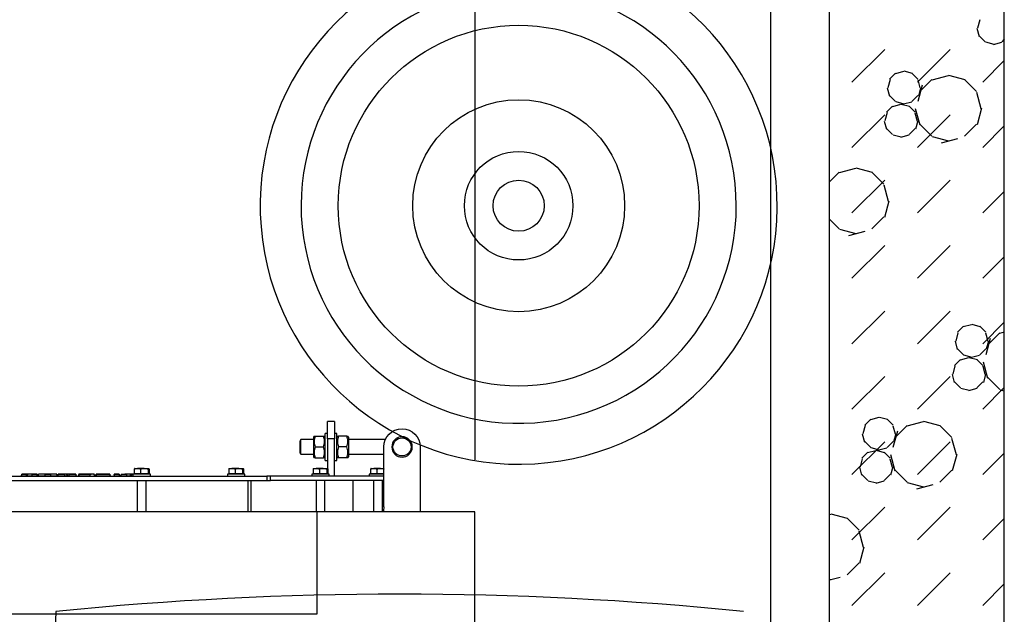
# Model space of a CAD drawing. Header units: millimetres. Extents: x 226749 to 325316, y -44191 to 40236.
# Tile 82 of 164: x 294236 to 295588, y 6955 to 7771. Entities that reach past the tile are written whole.
import ezdxf

# ---------------------------------------------------------------- set-up
doc = ezdxf.new("R2010")
doc.units = ezdxf.units.MM
doc.header["$LTSCALE"] = 100
doc.linetypes.add('DASHED', pattern=[19.05, 12.7, -6.35])
doc.layers.add('K_URZĄDZENIA', color=4, linetype='Continuous')
doc.layers.add('WYBIEG NA CZYSZCZENIE', color=2, linetype='Continuous')

# ---------------------------------------------------------------- blocks, each defined once
blk = doc.blocks.new('KOCIOŁ_RZUT')
at = {"layer": 'K_URZĄDZENIA'}
for p, q in [((136447.9, 71443.9), (132755.9, 71443.9)), ((132755.9, 71443.9), (132755.9, 71227.5)), ((132666.9, 71368.9), (132755.9, 71368.9)), ((132656.9, 71321), (132656.9, 71270.4)), ((132749.1, 71318.9), (132666.9, 71318.9)), ((132676.9, 71270.4), (132676.9, 71318.9)), ((132696.4, 71314.5), (132696.4, 71318.9)), ((132704, 71318.9), (132704, 71314.5)), ((132704.4, 71318.9), (132704.4, 71315.5)), ((132706.9, 71318.9), (132706.9, 71163.2)), ((132712.9, 71318.9), (132712.9, 71163.2)), ((132755.9, 71316.9), (132712.9, 71316.9)), ((132696.4, 71314.5), (132696.4, 71305.1)), ((132696.4, 71301.4), (132696.4, 71305.1)), ((132697.2, 71309.5), (132704, 71309.5)), ((132704, 71314.5), (132704, 71309.5)), ((132704, 71309.5), (132704, 71305.1)), ((132704, 71305.1), (132704, 71300.7)), ((132704.4, 71315.5), (132704.4, 71298.9)), ((132712.9, 71304.9), (132755.9, 71304.9)), ((132697.2, 71300.7), (132704, 71300.7)), ((132704, 71301.4), (132704.4, 71301.4)), ((132704.4, 71298.9), (132706.9, 71298.9)), ((132755.9, 71276.9), (132712.9, 71276.9)), ((132653.4, 71270.4), (132651.9, 71269.5)), ((132651.9, 71268.2), (132651.9, 71256.6)), ((132653.4, 71270.4), (132680.4, 71270.4)), ((132666.9, 71268.2), (132666.9, 71256.6)), ((132681.9, 71269.5), (132680.4, 71270.4)), ((132681.9, 71268.2), (132681.9, 71256.6)), ((132631.9, 71251.4), (132631.9, 71241.4)), ((132631.9, 71251.4), (132655.8, 71251.4)), ((132648.4, 71254.4), (132648.4, 71251.4)), ((132685.4, 71254.4), (132648.4, 71254.4)), ((132651.9, 71255.2), (132653.4, 71254.4)), ((132655.8, 71251.4), (132655.8, 71241.4)), ((132706.9, 71251.4), (132655.8, 71251.4)), ((132680.4, 71254.4), (132681.9, 71255.2)), ((132685.4, 71251.4), (132685.4, 71254.4)), ((132655.8, 71241.4), (132631.9, 71241.4)), ((132648.4, 71241.4), (132648.4, 71238.4)), ((132685.4, 71238.4), (132648.4, 71238.4)), ((132653.4, 71238.4), (132651.9, 71237.5)), ((132651.9, 71224.6), (132651.9, 71236.2)), ((132655.8, 71241.4), (132696.5, 71241.4)), ((132666.9, 71224.6), (132666.9, 71236.2)), ((132681.9, 71237.5), (132680.4, 71238.4)), ((132681.9, 71224.6), (132681.9, 71236.2)), ((132685.4, 71238.4), (132685.4, 71241.4)), ((132696.4, 71235.5), (132696.4, 71241.3)), ((132696.4, 71235.5), (132696.4, 71226.1)), ((132697.2, 71242), (132704, 71242)), ((132697.2, 71240.6), (132704, 71240.6)), ((132704, 71242), (132704, 71241.3)), ((132704, 71241.4), (132704.4, 71241.4)), ((132704.4, 71241.4), (132704, 71241.4)), ((132704, 71241.3), (132704, 71240.6)), ((132704, 71240.6), (132704, 71235.5)), ((132704, 71235.5), (132704, 71230.4)), ((132706.9, 71243.9), (132704.4, 71243.9)), ((132704.4, 71243.9), (132704.4, 71236.5)), ((132704.4, 71236.5), (132704.4, 71219.9)), ((132755.9, 71237.9), (132712.9, 71237.9)), ((132651.9, 71223.2), (132653.4, 71222.4)), ((132653.4, 71222.4), (132680.4, 71222.4)), ((132656.9, 71222.4), (132656.9, 71205)), ((132676.9, 71205), (132676.9, 71222.4)), ((132680.4, 71222.4), (132681.9, 71223.2)), ((132696.4, 71222.4), (132696.4, 71226.1)), ((132697.2, 71230.4), (132704, 71230.4)), ((132697.2, 71221.7), (132704, 71221.7)), ((132704, 71230.4), (132704, 71226.1)), ((132704, 71226.1), (132704, 71221.7)), ((132704, 71222.4), (132704.4, 71222.4)), ((132712.9, 71225.9), (132755.9, 71225.9)), ((132895.9, 71227.5), (132755.9, 71227.5)), ((132755.9, 71227.5), (132755.9, 69835.3)), ((132895.9, 69835.3), (132895.9, 71227.5)), ((132704.4, 71219.9), (132706.9, 71219.9)), ((132656.9, 71205), (132658.4, 71203.9)), ((132676.9, 71205), (132656.9, 71205)), ((132675.4, 71203.9), (132658.4, 71203.9)), ((132675.4, 71203.9), (132676.9, 71205)), ((132712.9, 71163.2), (132706.9, 71163.2)), ((132706.9, 71163.2), (132706.9, 71158.4)), ((132706.9, 71158.4), (132712.9, 71158.4)), ((132706.9, 70553.4), (132706.9, 71158.4)), ((132712.9, 71158.4), (132712.9, 71163.2)), ((132712.9, 70553.4), (132712.9, 71158.4)), ((132706.9, 71128.1), (132704.4, 71128.1)), ((132704.4, 71128.1), (132704.4, 71120.7)), ((132755.9, 71136.9), (132712.9, 71136.9)), ((132755.9, 71132.8), (132712.9, 71132.8)), ((132696.4, 71119.8), (132696.4, 71125.6)), ((132696.4, 71119.8), (132696.4, 71110.4)), ((132697.2, 71126.3), (132704, 71126.3)), ((132697.2, 71124.8), (132704, 71124.8)), ((132697.2, 71114.7), (132704, 71114.7)), ((132704, 71126.3), (132704, 71125.6)), ((132704.4, 71125.6), (132704, 71125.6)), ((132704, 71125.6), (132704, 71124.8)), ((132704, 71124.8), (132704, 71119.8)), ((132704, 71119.8), (132704, 71114.7)), ((132704, 71114.7), (132704, 71110.4)), ((132704.4, 71120.7), (132704.4, 71104.1)), ((132696.4, 71106.6), (132696.4, 71110.4)), ((132697.2, 71106), (132704, 71106)), ((132704, 71110.4), (132704, 71106)), ((132704, 71106.6), (132704.4, 71106.6)), ((132704.4, 71104.1), (132706.9, 71104.1)), ((132696.4, 70990), (132696.4, 70995.8)), ((132697.2, 70996.5), (132704, 70996.5)), ((132697.2, 70995.1), (132704, 70995.1)), ((132704, 70996.5), (132704, 70995.8)), ((132704.4, 70995.9), (132704, 70995.9)), ((132704, 70995.8), (132704, 70995.1)), ((132704, 70995.1), (132704, 70990)), ((132706.9, 70998.4), (132704.4, 70998.4)), ((132704.4, 70998.4), (132704.4, 70991)), ((132755.9, 70992.4), (132712.9, 70992.4)), ((132696.4, 70990), (132696.4, 70980.6)), ((132696.4, 70976.9), (132696.4, 70980.6)), ((132697.2, 70985), (132704, 70985)), ((132704, 70990), (132704, 70985)), ((132704, 70985), (132704, 70980.6)), ((132704, 70980.6), (132704, 70976.2)), ((132704.4, 70991), (132704.4, 70974.4)), ((132712.9, 70980.4), (132755.9, 70980.4)), ((132697.2, 70976.2), (132704, 70976.2)), ((132704, 70976.9), (132704.4, 70976.9)), ((132704.2, 70976.9), (132704.2, 70972.8)), ((132704.2, 70972.4), (132706.8, 70971.8)), ((132704.2, 70971.6), (132706.8, 70971.6)), ((132706.8, 70971.6), (132704.2, 70971.3)), ((132706.8, 70971.5), (132704.2, 70970.8)), ((132704.2, 70970.4), (132704.2, 70963.2)), ((132704.4, 70974.4), (132706.9, 70974.4)), ((132706.8, 70966.4), (132704.5, 70966)), ((132704.5, 70966), (132704.5, 70958.4)), ((132706.8, 70974.4), (132706.8, 70971.8)), ((132706.8, 70973), (132706.9, 70973)), ((132706.8, 70971.5), (132706.8, 70971.6)), ((132706.8, 70971.6), (132706.8, 70971.6)), ((132706.8, 70970.3), (132706.9, 70970.3)), ((132706.8, 70966.4), (132706.8, 70957.3)), ((132706.8, 70965.5), (132706.9, 70965.5)), ((132704.2, 70955.7), (132704.2, 70948.8)), ((132706.8, 70957.3), (132704.5, 70958.4)), ((132706.8, 70956.3), (132704.5, 70955.7)), ((132704.5, 70955.7), (132704.5, 70948.8)), ((132706.8, 70959.8), (132706.9, 70959.8)), ((132706.8, 70956.3), (132706.8, 70948.2)), ((132706.8, 70954.8), (132706.9, 70954.8)), ((132704.2, 70942.9), (132704.2, 70926.5)), ((132704.5, 70948.8), (132706.8, 70948.2)), ((132706.8, 70943.5), (132704.5, 70942.9)), ((132704.5, 70942.9), (132704.5, 70924.2)), ((132706.8, 70949.7), (132706.9, 70949.7)), ((132706.8, 70943.5), (132706.8, 70923.6)), ((132706.8, 70942), (132706.9, 70942)), ((132704.2, 70936.5), (132704.2, 70926.5)), ((132704.2, 70926.5), (132704.2, 70923.8)), ((132704.3, 70926.5), (132704.2, 70926.5)), ((132704.2, 70926.5), (132704.2, 70926.5)), ((132704.3, 70924.3), (132704.3, 70936.5)), ((132706.8, 70923.6), (132704.5, 70924.2)), ((132706.8, 70925.1), (132706.9, 70925.1)), ((132706.8, 70924.6), (132706.9, 70924.6)), ((132706.8, 70923.1), (132704.2, 70923.8)), ((132706.8, 70922), (132704.2, 70921.3)), ((132704.2, 70920.3), (132704.2, 70900.9)), ((132704.3, 70914.5), (132704.2, 70914.5)), ((132706.8, 70923.6), (132706.8, 70923.1)), ((132706.8, 70920.4), (132706.9, 70920.4)), ((132706.8, 70915.5), (132706.9, 70915.5)), ((132704.2, 70906.2), (132704.3, 70906.2)), ((132706.8, 70901.3), (132706.9, 70901.3)), ((132704.2, 70896.2), (132704.2, 70890.3)), ((132704.2, 70890.3), (132704.2, 70890.3)), ((132704.2, 70889.9), (132704.2, 70884)), ((132704.2, 70884.3), (132706.8, 70884.1)), ((132706.8, 70884), (132704.2, 70883.7)), ((132704.2, 70884), (132704.2, 70878.3)), ((132704.2, 70884), (132706.8, 70884)), ((132706.8, 70896.8), (132704.5, 70896.1)), ((132706.8, 70896.8), (132704.5, 70896.2)), ((132704.5, 70896.1), (132704.5, 70887)), ((132706.8, 70886.6), (132704.5, 70887)), ((132706.8, 70896.8), (132706.8, 70896.8)), ((132706.8, 70896.8), (132706.8, 70886.6)), ((132706.8, 70895.3), (132706.9, 70895.3)), ((132706.8, 70895.3), (132706.9, 70895.3)), ((132706.8, 70887.6), (132706.9, 70887.6)), ((132706.8, 70886.6), (132706.8, 70884.1)), ((132706.8, 70885.4), (132706.9, 70885.4)), ((132706.8, 70884), (132706.8, 70884.1)), ((132706.8, 70884), (132706.8, 70881.4)), ((132706.8, 70884), (132706.8, 70884)), ((132704.2, 70877.7), (132704.2, 70871.8)), ((132704.2, 70877.7), (132704.2, 70877.7)), ((132706.8, 70881.4), (132704.5, 70881)), ((132704.5, 70881), (132704.5, 70871.8)), ((132706.8, 70871.2), (132704.5, 70871.8)), ((132706.8, 70871.2), (132704.5, 70870.1)), ((132706.8, 70882.6), (132706.9, 70882.6)), ((132706.8, 70881.4), (132706.8, 70871.2)), ((132706.8, 70880.4), (132706.9, 70880.4)), ((132706.8, 70872.7), (132706.9, 70872.7)), ((132706.8, 70871.2), (132706.8, 70861.4)), ((132704.2, 70865.5), (132704.2, 70859)), ((132704.5, 70861), (132706.8, 70861.4)), ((132704.5, 70861), (132704.5, 70853.8)), ((132706.8, 70868.7), (132706.9, 70868.7)), ((132706.8, 70861.4), (132706.8, 70853.5)), ((132706.8, 70860.5), (132706.9, 70860.5)), ((132704.2, 70855.8), (132704.2, 70849.3)), ((132706.8, 70853.5), (132704.5, 70853.8)), ((132706.8, 70843.7), (132704.5, 70844.7)), ((132706.8, 70843.3), (132704.5, 70842.7)), ((132706.8, 70854.4), (132706.9, 70854.4)), ((132706.8, 70853.5), (132706.8, 70843.7)), ((132706.8, 70846.1), (132706.9, 70846.1)), ((132706.8, 70843.3), (132706.8, 70835.7)), ((132704.2, 70842.7), (132704.2, 70836)), ((132704.2, 70835.7), (132704.2, 70828.3)), ((132704.2, 70829.6), (132706.8, 70829)), ((132704.5, 70842.7), (132704.5, 70835.9)), ((132706.8, 70835.7), (132704.5, 70835.9)), ((132706.8, 70841.8), (132706.9, 70841.8)), ((132706.8, 70836.3), (132706.9, 70836.3)), ((132706.8, 70835.7), (132706.8, 70829)), ((132706.8, 70829.9), (132706.9, 70829.9)), ((132704.2, 70828.1), (132704.2, 70821.7)), ((132706.8, 70828.8), (132704.5, 70828.1)), ((132704.5, 70828.1), (132704.5, 70821.7)), ((132706.8, 70821.1), (132704.5, 70821.7)), ((132704.5, 70821.7), (132706.8, 70821)), ((132706.8, 70828.8), (132706.8, 70821.1)), ((132706.8, 70827.3), (132706.9, 70827.3)), ((132706.8, 70822.6), (132706.9, 70822.6)), ((132706.8, 70822.6), (132706.9, 70822.6)), ((132706.8, 70821.1), (132706.8, 70821))]:
    blk.add_line(p, q, dxfattribs=at)
at = {"layer": 'K_URZĄDZENIA', "extrusion": (0, 0, -1)}
blk.add_circle((-132666.9, 71343.9), 14, dxfattribs=at)
at = {"layer": 'K_URZĄDZENIA'}
blk.add_circle((132666.9, 71343.9), 12.4, dxfattribs=at)
at = {"layer": 'K_URZĄDZENIA', "extrusion": (0, 0, -1)}
for centre, start, end in [((-132666.9, 71343.9), 270, 90), ((-132749.1, 71293.9), 90, 105.8606)]:
    blk.add_arc(centre, 25, start, end, dxfattribs=at)
at = {"layer": 'K_URZĄDZENIA'}
for points, knots in [([(132696.4, 71314.5), (132696.4, 71315.4), (132696.5, 71316.2), (132696.8, 71317.9), (132697, 71318.8), (132697.2, 71319.6)], [0, 0, 0, 0, 0.5, 0.5, 1, 1, 1, 1]), ([(132697.2, 71309.5), (132697, 71310.3), (132696.8, 71311.1), (132696.5, 71312.8), (132696.4, 71313.7), (132696.4, 71314.5)], [0, 0, 0, 0, 0.5, 0.5, 1, 1, 1, 1]), ([(132696.4, 71305.1), (132696.4, 71305.5), (132696.4, 71305.8), (132696.5, 71306.6), (132696.5, 71306.9), (132696.8, 71308), (132697, 71308.7), (132697.2, 71309.5)], [0, 0, 0, 0, 0.25, 0.25, 0.5, 0.5, 1, 1, 1, 1]), ([(132697.2, 71300.7), (132697, 71301.5), (132696.8, 71302.2), (132696.5, 71303.6), (132696.4, 71304.4), (132696.4, 71305.1)], [0, 0, 0, 0, 0.5, 0.5, 1, 1, 1, 1]), ([(132696.4, 71301.5), (132696.4, 71301.4), (132696.4, 71301.3), (132696.5, 71301.2), (132696.5, 71301.2), (132696.8, 71301), (132697, 71300.9), (132697.2, 71300.7)], [0, 0, 0, 0, 0.25, 0.25, 0.5, 0.5, 1, 1, 1, 1]), ([(132651.9, 71268.2), (132651.9, 71268.4), (132651.9, 71268.6), (132651.9, 71268.9), (132651.9, 71269), (132651.9, 71269.4), (132651.9, 71269.5), (132651.9, 71269.5), (132651.9, 71269.5), (132651.9, 71269.5)], [0, 0, 0, 0, 0.249242, 0.249242, 0.498483, 0.498483, 0.996966, 0.996966, 1, 1, 1, 1]), ([(132666.9, 71268.2), (132665.7, 71268.6), (132664.4, 71268.9), (132661.9, 71269.4), (132660.7, 71269.5), (132658.8, 71269.5), (132658.1, 71269.5), (132656.9, 71269.4), (132656.2, 71269.3), (132654.4, 71268.9), (132653.1, 71268.6), (132651.9, 71268.2)], [0, 0, 0, 0, 0.25, 0.25, 0.5, 0.5, 0.625, 0.625, 0.75, 0.75, 1, 1, 1, 1]), ([(132681.9, 71268.2), (132680.7, 71268.6), (132679.4, 71268.9), (132676.9, 71269.4), (132675.7, 71269.5), (132673.8, 71269.5), (132673.1, 71269.5), (132671.9, 71269.4), (132671.2, 71269.3), (132669.4, 71268.9), (132668.1, 71268.6), (132666.9, 71268.2)], [0, 0, 0, 0, 0.25, 0.25, 0.5, 0.5, 0.625, 0.625, 0.75, 0.75, 1, 1, 1, 1]), ([(132681.9, 71269.5), (132681.9, 71269.5), (132681.9, 71269.5), (132681.9, 71269.5), (132681.9, 71269.4), (132681.9, 71269), (132681.9, 71268.9), (132681.9, 71268.6), (132681.9, 71268.4), (132681.9, 71268.2)], [0, 0, 0, 0, 0.003034, 0.003034, 0.501517, 0.501517, 0.750758, 0.750758, 1, 1, 1, 1]), ([(132651.9, 71255.2), (132651.9, 71255.2), (132651.9, 71255.2), (132651.9, 71255.2), (132651.9, 71255.4), (132651.9, 71255.7), (132651.9, 71255.9), (132651.9, 71256.2), (132651.9, 71256.4), (132651.9, 71256.6)], [0, 0, 0, 0, 0.003034, 0.003034, 0.501517, 0.501517, 0.750758, 0.750758, 1, 1, 1, 1]), ([(132651.9, 71256.6), (132653.1, 71256.2), (132654.4, 71255.8), (132656.8, 71255.4), (132658.1, 71255.2), (132660, 71255.2), (132660.7, 71255.3), (132661.9, 71255.4), (132662.6, 71255.5), (132664.4, 71255.8), (132665.7, 71256.2), (132666.9, 71256.6)], [0, 0, 0, 0, 0.25, 0.25, 0.5, 0.5, 0.625, 0.625, 0.75, 0.75, 1, 1, 1, 1]), ([(132666.9, 71256.6), (132668.1, 71256.2), (132669.4, 71255.8), (132671.8, 71255.4), (132673.1, 71255.2), (132675, 71255.2), (132675.7, 71255.3), (132676.9, 71255.4), (132677.6, 71255.5), (132679.4, 71255.8), (132680.7, 71256.2), (132681.9, 71256.6)], [0, 0, 0, 0, 0.25, 0.25, 0.5, 0.5, 0.625, 0.625, 0.75, 0.75, 1, 1, 1, 1]), ([(132681.9, 71256.6), (132681.9, 71256.4), (132681.9, 71256.2), (132681.9, 71255.9), (132681.9, 71255.7), (132681.9, 71255.4), (132681.9, 71255.2), (132681.9, 71255.2), (132681.9, 71255.2), (132681.9, 71255.2)], [0, 0, 0, 0, 0.249242, 0.249242, 0.498483, 0.498483, 0.996966, 0.996966, 1, 1, 1, 1]), ([(132651.9, 71236.2), (132651.9, 71236.6), (132651.9, 71236.9), (132651.9, 71237.3), (132651.9, 71237.4), (132651.9, 71237.5), (132651.9, 71237.5), (132651.9, 71237.5)], [0, 0, 0, 0, 0.501737, 0.501737, 0.752605, 0.752605, 1, 1, 1, 1]), ([(132666.9, 71236.2), (132665.7, 71236.6), (132664.4, 71236.9), (132661.9, 71237.4), (132660.7, 71237.5), (132658.8, 71237.5), (132658.1, 71237.5), (132656.9, 71237.4), (132656.2, 71237.3), (132654.4, 71236.9), (132653.1, 71236.6), (132651.9, 71236.2)], [0, 0, 0, 0, 0.25, 0.25, 0.5, 0.5, 0.625, 0.625, 0.75, 0.75, 1, 1, 1, 1]), ([(132681.9, 71236.2), (132680.7, 71236.6), (132679.4, 71236.9), (132676.9, 71237.4), (132675.7, 71237.5), (132673.8, 71237.5), (132673.1, 71237.5), (132671.9, 71237.4), (132671.2, 71237.3), (132669.4, 71236.9), (132668.1, 71236.6), (132666.9, 71236.2)], [0, 0, 0, 0, 0.25, 0.25, 0.5, 0.5, 0.625, 0.625, 0.75, 0.75, 1, 1, 1, 1]), ([(132681.9, 71237.5), (132681.9, 71237.5), (132681.9, 71237.5), (132681.9, 71237.4), (132681.9, 71237.3), (132681.9, 71236.9), (132681.9, 71236.6), (132681.9, 71236.2)], [0, 0, 0, 0, 0.247395, 0.247395, 0.498263, 0.498263, 1, 1, 1, 1]), ([(132696.4, 71241.3), (132696.4, 71241.4), (132696.4, 71241.4), (132696.5, 71241.5), (132696.5, 71241.6), (132696.8, 71241.8), (132697, 71241.9), (132697.2, 71242)], [0, 0, 0, 0, 0.25, 0.25, 0.5, 0.5, 1, 1, 1, 1]), ([(132697.2, 71240.6), (132697, 71240.7), (132696.8, 71240.8), (132696.5, 71241), (132696.4, 71241.2), (132696.4, 71241.3)], [0, 0, 0, 0, 0.5, 0.5, 1, 1, 1, 1]), ([(132696.4, 71235.5), (132696.4, 71236.4), (132696.5, 71237.2), (132696.8, 71238.9), (132697, 71239.8), (132697.2, 71240.6)], [0, 0, 0, 0, 0.5, 0.5, 1, 1, 1, 1]), ([(132697.2, 71230.4), (132697, 71231.3), (132696.8, 71232.1), (132696.5, 71233.8), (132696.4, 71234.7), (132696.4, 71235.5)], [0, 0, 0, 0, 0.5, 0.5, 1, 1, 1, 1]), ([(132651.9, 71223.2), (132651.9, 71223.2), (132651.9, 71223.3), (132651.9, 71223.4), (132651.9, 71223.5), (132651.9, 71223.8), (132651.9, 71224.2), (132651.9, 71224.6)], [0, 0, 0, 0, 0.247395, 0.247395, 0.498263, 0.498263, 1, 1, 1, 1]), ([(132651.9, 71224.6), (132653.1, 71224.2), (132654.4, 71223.8), (132656.8, 71223.4), (132658.1, 71223.2), (132660, 71223.2), (132660.7, 71223.3), (132661.9, 71223.4), (132662.6, 71223.5), (132664.4, 71223.8), (132665.7, 71224.2), (132666.9, 71224.6)], [0, 0, 0, 0, 0.25, 0.25, 0.5, 0.5, 0.625, 0.625, 0.75, 0.75, 1, 1, 1, 1]), ([(132666.9, 71224.6), (132668.1, 71224.2), (132669.4, 71223.8), (132671.8, 71223.4), (132673.1, 71223.2), (132675, 71223.2), (132675.7, 71223.3), (132676.9, 71223.4), (132677.6, 71223.5), (132679.4, 71223.8), (132680.7, 71224.2), (132681.9, 71224.6)], [0, 0, 0, 0, 0.25, 0.25, 0.5, 0.5, 0.625, 0.625, 0.75, 0.75, 1, 1, 1, 1]), ([(132681.9, 71224.6), (132681.9, 71224.2), (132681.9, 71223.8), (132681.9, 71223.5), (132681.9, 71223.4), (132681.9, 71223.3), (132681.9, 71223.2), (132681.9, 71223.2)], [0, 0, 0, 0, 0.501737, 0.501737, 0.752605, 0.752605, 1, 1, 1, 1]), ([(132696.4, 71226.1), (132696.4, 71226.5), (132696.4, 71226.8), (132696.5, 71227.6), (132696.5, 71227.9), (132696.8, 71229), (132697, 71229.7), (132697.2, 71230.4)], [0, 0, 0, 0, 0.25, 0.25, 0.5, 0.5, 1, 1, 1, 1]), ([(132697.2, 71221.7), (132697, 71222.5), (132696.8, 71223.2), (132696.5, 71224.6), (132696.4, 71225.3), (132696.4, 71226.1)], [0, 0, 0, 0, 0.5, 0.5, 1, 1, 1, 1]), ([(132696.4, 71222.5), (132696.4, 71222.4), (132696.4, 71222.3), (132696.5, 71222.2), (132696.5, 71222.2), (132696.8, 71222), (132697, 71221.9), (132697.2, 71221.7)], [0, 0, 0, 0, 0.25, 0.25, 0.5, 0.5, 1, 1, 1, 1]), ([(132696.4, 71125.6), (132696.4, 71125.6), (132696.4, 71125.7), (132696.5, 71125.8), (132696.5, 71125.9), (132696.8, 71126), (132697, 71126.2), (132697.2, 71126.3)], [0, 0, 0, 0, 0.25, 0.25, 0.5, 0.5, 1, 1, 1, 1]), ([(132697.2, 71124.8), (132697, 71125), (132696.8, 71125.1), (132696.5, 71125.3), (132696.4, 71125.4), (132696.4, 71125.6)], [0, 0, 0, 0, 0.5, 0.5, 1, 1, 1, 1]), ([(132696.4, 71119.8), (132696.4, 71120.6), (132696.5, 71121.5), (132696.8, 71123.2), (132697, 71124), (132697.2, 71124.8)], [0, 0, 0, 0, 0.5, 0.5, 1, 1, 1, 1]), ([(132697.2, 71114.7), (132697, 71115.5), (132696.8, 71116.4), (132696.5, 71118.1), (132696.4, 71118.9), (132696.4, 71119.8)], [0, 0, 0, 0, 0.5, 0.5, 1, 1, 1, 1]), ([(132696.4, 71110.4), (132696.4, 71110.7), (132696.4, 71111.1), (132696.5, 71111.8), (132696.5, 71112.2), (132696.8, 71113.3), (132697, 71114), (132697.2, 71114.7)], [0, 0, 0, 0, 0.25, 0.25, 0.5, 0.5, 1, 1, 1, 1]), ([(132697.2, 71106), (132697, 71106.7), (132696.8, 71107.4), (132696.5, 71108.9), (132696.4, 71109.6), (132696.4, 71110.4)], [0, 0, 0, 0, 0.5, 0.5, 1, 1, 1, 1]), ([(132696.4, 71106.7), (132696.4, 71106.7), (132696.4, 71106.6), (132696.5, 71106.5), (132696.5, 71106.4), (132696.8, 71106.2), (132697, 71106.1), (132697.2, 71106)], [0, 0, 0, 0, 0.25, 0.25, 0.5, 0.5, 1, 1, 1, 1]), ([(132696.4, 70995.8), (132696.4, 70995.9), (132696.4, 70995.9), (132696.5, 70996), (132696.5, 70996.1), (132696.8, 70996.3), (132697, 70996.4), (132697.2, 70996.5)], [0, 0, 0, 0, 0.25, 0.25, 0.5, 0.5, 1, 1, 1, 1]), ([(132697.2, 70995.1), (132697, 70995.2), (132696.8, 70995.3), (132696.5, 70995.6), (132696.4, 70995.7), (132696.4, 70995.8)], [0, 0, 0, 0, 0.5, 0.5, 1, 1, 1, 1]), ([(132696.4, 70990), (132696.4, 70990.9), (132696.5, 70991.7), (132696.8, 70993.4), (132697, 70994.3), (132697.2, 70995.1)], [0, 0, 0, 0, 0.5, 0.5, 1, 1, 1, 1]), ([(132697.2, 70985), (132697, 70985.8), (132696.8, 70986.6), (132696.5, 70988.3), (132696.4, 70989.2), (132696.4, 70990)], [0, 0, 0, 0, 0.5, 0.5, 1, 1, 1, 1]), ([(132696.4, 70980.6), (132696.4, 70981), (132696.4, 70981.3), (132696.5, 70982.1), (132696.5, 70982.4), (132696.8, 70983.5), (132697, 70984.2), (132697.2, 70985)], [0, 0, 0, 0, 0.25, 0.25, 0.5, 0.5, 1, 1, 1, 1]), ([(132697.2, 70976.2), (132697, 70977), (132696.8, 70977.7), (132696.5, 70979.1), (132696.4, 70979.9), (132696.4, 70980.6)], [0, 0, 0, 0, 0.5, 0.5, 1, 1, 1, 1]), ([(132696.4, 70977), (132696.4, 70976.9), (132696.4, 70976.8), (132696.5, 70976.7), (132696.5, 70976.7), (132696.8, 70976.5), (132697, 70976.4), (132697.2, 70976.2)], [0, 0, 0, 0, 0.25, 0.25, 0.5, 0.5, 1, 1, 1, 1]), ([(132704.2, 70972.4), (132704.2, 70972.3), (132704.2, 70972.2), (132704.2, 70972), (132704.2, 70971.9), (132704.2, 70971.9), (132704.2, 70971.8), (132704.2, 70971.7), (132704.2, 70971.6), (132704.2, 70971.6), (132704.2, 70971.6)], [0, 0, 0, 0, 0.25, 0.375, 0.375, 0.5, 0.5, 0.75, 0.75, 1, 1, 1, 1]), ([(132704.2, 70920.3), (132704.2, 70920.3), (132704.2, 70920.4), (132704.2, 70920.7), (132704.2, 70920.8), (132704.2, 70921.1), (132704.2, 70921.1), (132704.2, 70921.2), (132704.2, 70921.3), (132704.2, 70921.3)], [0, 0, 0, 0, 0.079755, 0.079755, 0.386503, 0.386503, 0.693252, 0.693252, 1, 1, 1, 1]), ([(132704.2, 70921.3), (132704.2, 70921.3), (132704.3, 70921.2), (132704.3, 70920.9), (132704.3, 70920.8), (132704.3, 70920.6), (132704.3, 70920.5), (132704.3, 70920.3), (132704.4, 70920.2), (132704.4, 70920), (132704.4, 70919.9), (132704.4, 70919.4), (132704.4, 70919.1), (132704.4, 70918.5), (132704.4, 70918.1), (132704.5, 70917.4), (132704.5, 70917), (132704.5, 70916.4), (132704.5, 70916.3), (132704.5, 70915.9), (132704.5, 70915.7), (132704.5, 70915.5)], [0, 0, 0, 0, 0.25, 0.25, 0.3125, 0.3125, 0.375, 0.375, 0.4375, 0.4375, 0.5, 0.5, 0.625, 0.625, 0.75, 0.75, 0.875, 0.875, 0.9375, 0.9375, 1, 1, 1, 1]), ([(132704.3, 70914.5), (132704.3, 70914.7), (132704.3, 70914.8), (132704.3, 70915.1), (132704.3, 70915.3), (132704.2, 70915.5), (132704.2, 70915.5), (132704.2, 70915.6), (132704.2, 70915.7), (132704.2, 70915.8), (132704.2, 70915.8), (132704.2, 70915.8), (132704.2, 70915.8), (132704.2, 70915.7), (132704.2, 70915.6), (132704.2, 70915.5), (132704.2, 70915.5), (132704.2, 70915.3), (132704.2, 70915.1), (132704.2, 70914.8), (132704.2, 70914.7), (132704.2, 70914.5)], [0, 0, 0, 0, 0.125, 0.125, 0.25, 0.25, 0.3125, 0.3125, 0.375, 0.375, 0.5, 0.5, 0.625, 0.625, 0.6875, 0.6875, 0.75, 0.75, 0.875, 0.875, 1, 1, 1, 1]), ([(132704.5, 70915.5), (132704.5, 70913.7), (132704.5, 70912), (132704.5, 70908.5), (132704.5, 70906.8), (132704.5, 70903.6), (132704.5, 70902.1), (132704.5, 70900.7)], [0, 0, 0, 0, 0.356324, 0.356324, 0.704327, 0.704327, 1, 1, 1, 1]), ([(132706.8, 70915.5), (132706.8, 70915.5), (132706.8, 70915.5), (132706.8, 70910.3), (132706.8, 70905.2), (132706.8, 70900)], [0, 0, 0, 0, 0.000023, 0.000023, 1, 1, 1, 1]), ([(132704.2, 70906.2), (132704.2, 70905.8), (132704.2, 70905.4), (132704.2, 70904.6), (132704.2, 70904.3), (132704.2, 70903.5), (132704.2, 70903.1), (132704.2, 70902.5), (132704.2, 70902.1), (132704.2, 70901.5), (132704.2, 70901.2), (132704.2, 70900.9), (132704.2, 70900.8), (132704.2, 70900.6), (132704.2, 70900.5), (132704.2, 70900.3), (132704.2, 70900.3), (132704.2, 70900.1), (132704.2, 70900.1), (132704.2, 70900), (132704.2, 70900), (132704.2, 70900)], [0, 0, 0, 0, 0.125, 0.125, 0.25, 0.25, 0.375, 0.375, 0.5, 0.5, 0.625, 0.625, 0.6875, 0.6875, 0.75, 0.75, 0.8125, 0.8125, 0.875, 0.875, 1, 1, 1, 1]), ([(132706.8, 70900), (132706.4, 70900.1), (132706, 70900.2), (132705.2, 70900.4), (132704.9, 70900.6), (132704.5, 70900.7)], [0, 0, 0, 0, 0.5, 0.5, 1, 1, 1, 1]), ([(132704.2, 70889.9), (132704.2, 70889.9), (132704.2, 70890), (132704.2, 70890.1), (132704.2, 70890.1), (132704.2, 70890.1), (132704.2, 70890.2), (132704.2, 70890.3), (132704.2, 70890.3), (132704.2, 70890.3)], [0, 0, 0, 0, 0.25, 0.25, 0.375, 0.375, 0.5, 0.5, 1, 1, 1, 1]), ([(132704.2, 70884), (132704.2, 70884), (132704.2, 70884), (132704.2, 70883.9), (132704.2, 70883.9), (132704.2, 70883.9), (132704.2, 70883.8), (132704.2, 70883.8), (132704.2, 70883.8), (132704.2, 70883.7)], [0, 0, 0, 0, 0.25, 0.25, 0.5, 0.5, 0.75, 0.75, 1, 1, 1, 1]), ([(132704.2, 70877.7), (132704.2, 70877.7), (132704.2, 70877.7), (132704.2, 70877.7), (132704.2, 70877.7), (132704.2, 70877.7), (132704.2, 70877.7), (132704.2, 70877.7), (132704.2, 70877.7), (132704.2, 70877.7), (132704.2, 70877.7), (132704.2, 70877.7), (132704.2, 70877.7), (132704.2, 70877.7), (132704.2, 70877.7), (132704.2, 70877.7), (132704.2, 70877.8), (132704.2, 70877.8), (132704.2, 70877.8), (132704.2, 70877.8), (132704.2, 70877.8), (132704.2, 70877.8), (132704.2, 70877.8), (132704.2, 70877.8), (132704.2, 70877.8), (132704.2, 70877.8), (132704.2, 70877.8), (132704.2, 70877.8), (132704.2, 70877.8), (132704.2, 70877.8), (132704.2, 70877.8), (132704.2, 70877.9), (132704.2, 70877.9), (132704.2, 70877.9), (132704.2, 70877.9), (132704.2, 70877.9), (132704.2, 70877.9), (132704.2, 70877.9), (132704.2, 70877.9), (132704.2, 70877.9), (132704.2, 70877.9), (132704.2, 70877.9), (132704.2, 70877.9), (132704.2, 70878)], [0, 0, 0, 0, 0.038812, 0.038812, 0.087483, 0.087483, 0.136153, 0.136153, 0.184823, 0.184823, 0.233493, 0.233493, 0.282164, 0.282164, 0.330834, 0.330834, 0.379504, 0.379504, 0.428174, 0.428174, 0.476845, 0.476845, 0.525515, 0.525515, 0.574185, 0.574185, 0.622855, 0.622855, 0.671525, 0.671525, 0.720195, 0.720195, 0.768865, 0.768865, 0.817535, 0.817535, 0.866206, 0.866206, 0.914876, 0.914876, 0.957433, 0.957433, 1, 1, 1, 1]), ([(132704.2, 70857.4), (132704.2, 70857.4), (132704.2, 70857.5), (132704.2, 70857.6), (132704.2, 70857.6), (132704.2, 70857.7), (132704.2, 70857.7), (132704.2, 70858), (132704.2, 70858.2), (132704.2, 70858.6), (132704.2, 70858.8), (132704.2, 70859), (132704.2, 70859), (132704.2, 70859)], [0, 0, 0, 0, 0.163192, 0.163192, 0.244789, 0.244789, 0.326385, 0.326385, 0.652769, 0.652769, 0.979154, 0.979154, 1, 1, 1, 1]), ([(132704.2, 70855.8), (132704.2, 70856.1), (132704.2, 70856.4), (132704.2, 70856.8), (132704.2, 70856.9), (132704.2, 70857), (132704.2, 70857.1), (132704.2, 70857.1), (132704.2, 70857.2), (132704.2, 70857.3), (132704.2, 70857.4), (132704.2, 70857.4), (132704.2, 70857.4)], [0, 0, 0, 0, 0.5, 0.5, 0.625, 0.6875, 0.6875, 0.75, 0.75, 0.875, 0.875, 1, 1, 1, 1]), ([(132704.2, 70835.7), (132704.2, 70835.8), (132704.2, 70835.8), (132704.2, 70835.8), (132704.2, 70835.9), (132704.2, 70835.9), (132704.2, 70835.9), (132704.2, 70835.9), (132704.2, 70835.9), (132704.2, 70836), (132704.2, 70836), (132704.2, 70836), (132704.2, 70836)], [0, 0, 0, 0, 0.25, 0.25, 0.375, 0.375, 0.5, 0.625, 0.625, 0.75, 0.75, 1, 1, 1, 1]), ([(132704.2, 70829.6), (132704.2, 70829.3), (132704.2, 70828.9), (132704.2, 70828.5), (132704.2, 70828.5), (132704.2, 70828.5), (132704.2, 70828.5), (132704.2, 70828.4), (132704.2, 70828.4), (132704.2, 70828.4), (132704.2, 70828.3), (132704.2, 70828.3), (132704.2, 70828.3)], [0, 0, 0, 0, 0.735547, 0.82749, 0.850476, 0.850476, 0.873462, 0.873462, 0.919433, 0.965405, 0.965405, 1, 1, 1, 1])]:
    blk.add_open_spline(points, degree=3, knots=knots, dxfattribs=at)
for points, weights in [([(132704.4, 70976.8), (132704.3, 70975.5), (132704.2, 70974.2), (132704.2, 70972.8)], [0.99993509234, 0.999734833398, 0.999756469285, 1]), ([(132704.2, 70972.8), (132704.2, 70972.7), (132704.2, 70972.5), (132704.2, 70972.4)], [1, 0.999997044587, 0.999997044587, 1]), ([(132704.2, 70971.3), (132704.2, 70971.2), (132704.2, 70971), (132704.2, 70970.8)], [1, 0.999996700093, 0.999996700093, 1]), ([(132704.5, 70958.4), (132704.3, 70960), (132704.2, 70961.6), (132704.2, 70963.2)], [1, 0.999732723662, 0.999732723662, 1]), ([(132704.2, 70955.6), (132704.2, 70955.6), (132704.3, 70955.6), (132704.5, 70955.7)], [1, 0.999732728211, 0.999732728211, 1]), ([(132704.5, 70948.8), (132704.3, 70948.9), (132704.2, 70948.9), (132704.2, 70948.9)], [1, 0.999734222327, 0.999732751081, 0.999995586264]), ([(132704.2, 70942.9), (132704.2, 70942.9), (132704.3, 70942.9), (132704.5, 70942.9)], [1, 0.999732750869, 0.999732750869, 1]), ([(132704.3, 70936.5), (132704.2, 70936.5), (132704.2, 70936.5), (132704.2, 70936.5)], [1, 0.999983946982, 0.999983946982, 1]), ([(132704.5, 70924.2), (132704.4, 70924.2), (132704.3, 70924.3), (132704.3, 70924.3)], [1, 0.999934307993, 0.999934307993, 1]), ([(132704.5, 70900.7), (132704.4, 70900.7), (132704.3, 70900.7), (132704.3, 70900.7)], [1, 0.999921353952, 0.999921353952, 1]), ([(132704.5, 70896.2), (132704.3, 70896.1), (132704.2, 70896.1), (132704.2, 70896.1)], [1, 0.999732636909, 0.999732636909, 1]), ([(132704.2, 70896.1), (132704.2, 70896.1), (132704.3, 70896.1), (132704.5, 70896.1)], [1, 0.999732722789, 0.999732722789, 1]), ([(132704.5, 70887), (132704.3, 70886.2), (132704.2, 70885.3), (132704.2, 70884.3)], [1, 0.999816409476, 0.999816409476, 1]), ([(132704.2, 70883.7), (132704.2, 70882.8), (132704.3, 70881.9), (132704.5, 70881)], [1, 0.999816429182, 0.999816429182, 1]), ([(132704.2, 70878), (132704.2, 70878.1), (132704.2, 70878.2), (132704.2, 70878.3)], [1, 0.999998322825, 0.999998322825, 1]), ([(132704.5, 70871.8), (132704.3, 70871.9), (132704.2, 70871.9), (132704.2, 70871.9)], [1, 0.999733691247, 0.999732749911, 0.999997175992]), ([(132704.5, 70870.1), (132704.3, 70868.6), (132704.2, 70867), (132704.2, 70865.5)], [1, 0.999732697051, 0.999732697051, 1]), ([(132704.2, 70865.5), (132704.2, 70864), (132704.3, 70862.5), (132704.5, 70861)], [1, 0.999732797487, 0.999732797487, 1]), ([(132704.2, 70858.5), (132704.2, 70857.7), (132704.2, 70857), (132704.2, 70856.3)], [0.999999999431, 0.999999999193, 0.999999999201, 0.999999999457]), ([(132704.5, 70853.8), (132704.3, 70852.4), (132704.2, 70850.9), (132704.2, 70849.3)], [1, 0.999732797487, 0.999732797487, 1]), ([(132704.2, 70849.3), (132704.2, 70847.8), (132704.3, 70846.3), (132704.5, 70844.7)], [1, 0.999732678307, 0.999732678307, 1]), ([(132704.2, 70842.6), (132704.2, 70842.6), (132704.3, 70842.7), (132704.5, 70842.7)], [1, 0.999732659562, 0.999732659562, 1]), ([(132704.2, 70836), (132704.2, 70836), (132704.2, 70836), (132704.2, 70836)], [1, 0.999997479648, 0.999997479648, 1]), ([(132704.5, 70835.9), (132704.3, 70833.8), (132704.2, 70831.7), (132704.2, 70829.6)], [1, 0.999814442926, 0.999814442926, 1]), ([(132704.2, 70828.1), (132704.2, 70828.1), (132704.3, 70828.1), (132704.5, 70828.1)], [1, 0.999732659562, 0.999732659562, 1])]:
    blk.add_rational_spline(points, weights, degree=3, dxfattribs=at)
for points, degree in [([(132704.2, 70971.6), (132704.2, 70971.6), (132704.2, 70971.5), (132704.2, 70971.3)], 3), ([(132704.2, 70970.8), (132704.2, 70970.7), (132704.2, 70970.5), (132704.2, 70970.4)], 3), ([(132704.2, 70970.4), (132704.2, 70968.9), (132704.3, 70967.5), (132704.5, 70966)], 3), ([(132706.8, 70971.5), (132706.8, 70968.9), (132706.8, 70966.4)], 2), ([(132706.8, 70922), (132704.2, 70921.3)], 1), ([(132704.2, 70914.5), (132704.2, 70911.7), (132704.2, 70909), (132704.2, 70906.2)], 3), ([(132704.3, 70900.7), (132704.3, 70905.3), (132704.3, 70909.9), (132704.3, 70914.5)], 3), ([(132706.8, 70915.5), (132706, 70915.5), (132705.2, 70915.5), (132704.5, 70915.5)], 3), ([(132704.2, 70900), (132706.8, 70899.3)], 1), ([(132704.2, 70884.3), (132704.2, 70884.2), (132704.2, 70884.1), (132704.2, 70884)], 3), ([(132704.2, 70884), (132704.2, 70884), (132704.2, 70884), (132704.2, 70884)], 3), ([(132704.2, 70884), (132704.2, 70884), (132704.2, 70884), (132704.2, 70884)], 3), ([(132704.2, 70821.7), (132704.2, 70821.7), (132704.3, 70821.7), (132704.5, 70821.7)], 3), ([(132704.5, 70821.7), (132704.4, 70821.7), (132704.3, 70821.7), (132704.3, 70821.7)], 3)]:
    blk.add_open_spline(points, degree=degree, dxfattribs=at)
blk.add_rational_spline([(132706.8, 70971.6), (132706.8, 70971.6), (132706.8, 70971.6), (132706.8, 70971.7), (132706.8, 70971.7), (132706.8, 70971.8)], [1, 1, 0.978334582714, 1, 1, 1], degree=2, knots=[0, 0, 0, 0.000214, 0.532478, 0.532478, 1, 1, 1], dxfattribs=at)

msp = doc.modelspace()

# ---------------------------------------------------------------- linework, layer by layer
for p, q in [((295588.43, 1660), (295588.43, 16380)), ((295348.43, 1900), (295348.43, 16140)), ((295554.79, 7770.66), (295551.78, 7759.41)), ((295550.86, 7759.17), (295553.87, 7747.92)), ((295562.36, 7740.6), (295554.12, 7748.84)), ((295574.28, 7736.91), (295563.03, 7739.93)), ((295584.61, 7739.69), (295573.36, 7736.67)), ((295588.43, 7744.18), (295584.86, 7740.6)), ((295379.26, 7685.39), (295424.16, 7730.29)), ((295469.06, 7685.39), (295513.96, 7730.29)), ((295558.86, 7685.39), (295588.43, 7714.96)), ((295439.06, 7697.8), (295430.82, 7689.57)), ((295450.06, 7699.9), (295438.81, 7696.89)), ((295462.23, 7697.13), (295450.98, 7700.14)), ((295469.8, 7689.57), (295461.56, 7697.8)), ((295511.24, 7694.12), (295488.74, 7688.09)), ((295534.66, 7688.33), (295512.16, 7694.36)), ((295431.49, 7688.89), (295428.48, 7677.64)), ((295469.54, 7688.65), (295472.56, 7677.4)), ((295475.72, 7681.31), (295469.69, 7658.81)), ((295488.99, 7689.01), (295472.52, 7672.54)), ((295550.46, 7672.54), (295533.99, 7689.01)), ((295427.56, 7677.4), (295430.57, 7666.15)), ((295439.06, 7658.83), (295430.82, 7667.07)), ((295469.8, 7667.07), (295461.56, 7658.83)), ((295473.48, 7677.64), (295470.47, 7666.39)), ((295550.21, 7671.62), (295556.24, 7649.12)), ((295435.08, 7652.3), (295426.84, 7644.06)), ((295446.08, 7654.39), (295434.83, 7651.38)), ((295450.98, 7655.14), (295439.73, 7658.16)), ((295458.25, 7651.62), (295447, 7654.63)), ((295461.31, 7657.91), (295450.06, 7654.9)), ((295465.81, 7644.06), (295457.58, 7652.3)), ((295379.26, 7595.59), (295424.16, 7640.49)), ((295427.51, 7643.39), (295424.5, 7632.13)), ((295465.56, 7643.14), (295468.58, 7631.89)), ((295466.24, 7649.12), (295472.27, 7626.62)), ((295469.06, 7595.59), (295513.96, 7640.49)), ((295557.16, 7649.36), (295551.13, 7626.86)), ((295423.58, 7631.89), (295426.59, 7620.64)), ((295469.5, 7632.13), (295466.48, 7620.88)), ((295488.99, 7611.07), (295472.52, 7627.54)), ((295550.46, 7627.54), (295533.99, 7611.07)), ((295558.86, 7595.59), (295588.43, 7625.16)), ((295435.08, 7613.32), (295426.84, 7621.56)), ((295447, 7609.64), (295435.75, 7612.65)), ((295457.33, 7612.41), (295446.08, 7609.39)), ((295465.81, 7621.56), (295457.58, 7613.32)), ((295512.16, 7604.36), (295489.66, 7610.39)), ((295524.29, 7607.62), (295501.79, 7601.59)), ((295361.71, 7561.73), (295348.43, 7548.45)), ((295383.96, 7566.84), (295361.46, 7560.81)), ((295407.38, 7561.05), (295384.88, 7567.08)), ((295423.18, 7545.26), (295406.71, 7561.73)), ((295348.44, 7554.03), (295348.43, 7554.01)), ((295379.26, 7505.79), (295424.16, 7550.69)), ((295422.93, 7544.34), (295428.96, 7521.84)), ((295469.06, 7505.79), (295513.96, 7550.69)), ((295558.86, 7505.79), (295588.43, 7535.36)), ((295429.88, 7522.08), (295423.85, 7499.58)), ((295361.71, 7483.79), (295348.43, 7497.06)), ((295423.18, 7500.26), (295406.71, 7483.79)), ((295384.88, 7477.08), (295362.38, 7483.11)), ((295397.01, 7480.34), (295374.51, 7474.31)), ((295379.26, 7415.98), (295424.16, 7460.89)), ((295469.06, 7415.98), (295513.96, 7460.89)), ((295558.86, 7415.98), (295588.43, 7445.55)), ((295379.26, 7326.18), (295424.16, 7371.08)), ((295469.06, 7326.18), (295513.96, 7371.08)), ((295558.86, 7326.18), (295588.43, 7355.75)), ((295532.23, 7350.07), (295524, 7341.83)), ((295543.24, 7352.17), (295531.98, 7349.15)), ((295555.4, 7349.39), (295544.15, 7352.41)), ((295562.97, 7341.83), (295554.73, 7350.07)), ((295582.16, 7341.27), (295565.69, 7324.8)), ((295588.43, 7342.1), (295581.91, 7340.36)), ((295520.73, 7329.67), (295523.75, 7318.42)), ((295524.67, 7341.16), (295521.65, 7329.91)), ((295562.72, 7340.92), (295565.73, 7329.67)), ((295568.89, 7333.58), (295562.86, 7311.08)), ((295566.65, 7329.91), (295563.64, 7318.66)), ((295532.23, 7311.1), (295524, 7319.33)), ((295562.97, 7319.33), (295554.73, 7311.1)), ((295528.25, 7304.56), (295520.02, 7296.33)), ((295539.25, 7306.66), (295528, 7303.65)), ((295544.15, 7307.41), (295532.9, 7310.42)), ((295551.42, 7303.89), (295540.17, 7306.9)), ((295554.48, 7310.18), (295543.23, 7307.17)), ((295558.99, 7296.33), (295550.75, 7304.56)), ((295559.41, 7301.39), (295565.44, 7278.89)), ((295520.69, 7295.65), (295517.67, 7284.4)), ((295558.74, 7295.41), (295561.75, 7284.16)), ((295379.26, 7236.38), (295424.16, 7281.28)), ((295469.06, 7236.38), (295513.96, 7281.28)), ((295516.75, 7284.16), (295519.77, 7272.91)), ((295528.25, 7265.59), (295520.02, 7273.83)), ((295558.99, 7273.83), (295550.75, 7265.59)), ((295562.67, 7284.4), (295559.66, 7273.15)), ((295582.16, 7263.33), (295565.69, 7279.8)), ((295540.17, 7261.9), (295528.92, 7264.92)), ((295550.5, 7264.67), (295539.25, 7261.66)), ((295558.86, 7236.38), (295588.43, 7265.95)), ((295588.43, 7261.16), (295582.83, 7262.66)), ((295404.96, 7222.79), (295396.72, 7214.55)), ((295415.96, 7224.89), (295404.71, 7221.87)), ((295428.13, 7222.11), (295416.87, 7225.13)), ((295435.69, 7214.56), (295427.46, 7222.79)), ((295397.39, 7213.88), (295394.37, 7202.63)), ((295435.44, 7213.64), (295438.45, 7202.39)), ((295441.61, 7206.3), (295435.58, 7183.8)), ((295454.88, 7213.99), (295438.41, 7197.52)), ((295477.13, 7219.11), (295454.63, 7213.08)), ((295500.55, 7213.32), (295478.05, 7219.35)), ((295516.35, 7197.52), (295499.88, 7213.99)), ((295393.46, 7202.39), (295396.47, 7191.14)), ((295439.38, 7202.63), (295436.36, 7191.38)), ((295516.1, 7196.61), (295522.13, 7174.11)), ((295379.26, 7146.58), (295424.16, 7191.48)), ((295404.96, 7183.82), (295396.72, 7192.06)), ((295411.97, 7179.38), (295400.72, 7176.37)), ((295416.87, 7180.13), (295405.62, 7183.14)), ((295424.14, 7176.61), (295412.89, 7179.62)), ((295427.21, 7182.9), (295415.95, 7179.89)), ((295435.69, 7192.05), (295427.46, 7183.82)), ((295469.06, 7146.58), (295513.96, 7191.48)), ((295393.41, 7168.37), (295390.39, 7157.12)), ((295400.97, 7177.28), (295392.74, 7169.05)), ((295431.71, 7169.05), (295423.47, 7177.28)), ((295431.46, 7168.13), (295434.47, 7156.88)), ((295432.13, 7174.11), (295438.16, 7151.61)), ((295523.05, 7174.35), (295517.02, 7151.85)), ((295558.86, 7146.58), (295588.43, 7176.15)), ((295389.47, 7156.88), (295392.49, 7145.63)), ((295435.39, 7157.12), (295432.38, 7145.87)), ((295454.88, 7136.05), (295438.41, 7152.52)), ((295516.35, 7152.52), (295499.88, 7136.05)), ((295400.97, 7138.31), (295392.74, 7146.55)), ((295431.71, 7146.55), (295423.47, 7138.31)), ((295412.89, 7134.62), (295401.64, 7137.64)), ((295423.22, 7137.4), (295411.97, 7134.38)), ((295478.05, 7129.35), (295455.55, 7135.38)), ((295490.18, 7132.6), (295467.68, 7126.57)), ((295379.26, 7056.77), (295424.16, 7101.68)), ((295469.06, 7056.77), (295513.96, 7101.68)), ((295349.85, 7091.83), (295348.43, 7091.45)), ((295373.27, 7086.04), (295350.77, 7092.07)), ((295389.08, 7070.24), (295372.6, 7086.72)), ((295558.86, 7056.77), (295588.43, 7086.34)), ((295388.82, 7069.33), (295394.85, 7046.83)), ((295395.77, 7047.07), (295389.74, 7024.57)), ((295389.08, 7025.24), (295372.6, 7008.77)), ((295362.9, 7005.32), (295348.43, 7001.45)), ((295379.26, 6966.97), (295424.16, 7011.87)), ((295469.06, 6966.97), (295513.96, 7011.87)), ((295350.77, 7002.07), (295348.43, 7002.7)), ((295558.86, 6966.97), (295588.43, 6996.54))]:
    msp.add_line(p, q)
at = {"ltscale": 6}
for p, q in [((295588.43, 1660), (295588.43, 16380)), ((295348.43, 1900), (295348.43, 16140))]:
    msp.add_line(p, q, dxfattribs=at)
at = {"color": 1, "linetype": 'Continuous'}
msp.add_line((295267.93, 2868.74), (295267.93, 8786.74), dxfattribs=at)
for radius in [247.69, 145.54, 74.52, 35.07]:
    msp.add_circle((294921.61, 7515.66), radius)
for centre, radius, start, end in [((294921.61, 7515.66), 355, 95.84279, 91.29092), ((294921.61, 7515.66), 298.77, 96.94753, 91.53395), ((294758.32, 2282.18), 4700.18, 84.23452, 95.76548), ((349898.69, 4975.06), 55647.91, 177.957305, 182.027398)]:
    msp.add_arc(centre, radius, start, end)
at = {"layer": 'WYBIEG NA CZYSZCZENIE', "linetype": 'DASHED', "ltscale": 50}
msp.add_line((294861.43, 10275), (294861.43, 7167), dxfattribs=at)

# ---------------------------------------------------------------- block references
at = {"layer": 'K_URZĄDZENIA', "rotation": 270}
msp.add_blockref('KOCIOŁ_RZUT', (223417.55, 139851.39), dxfattribs=at)

doc.saveas('drawing.dxf')
